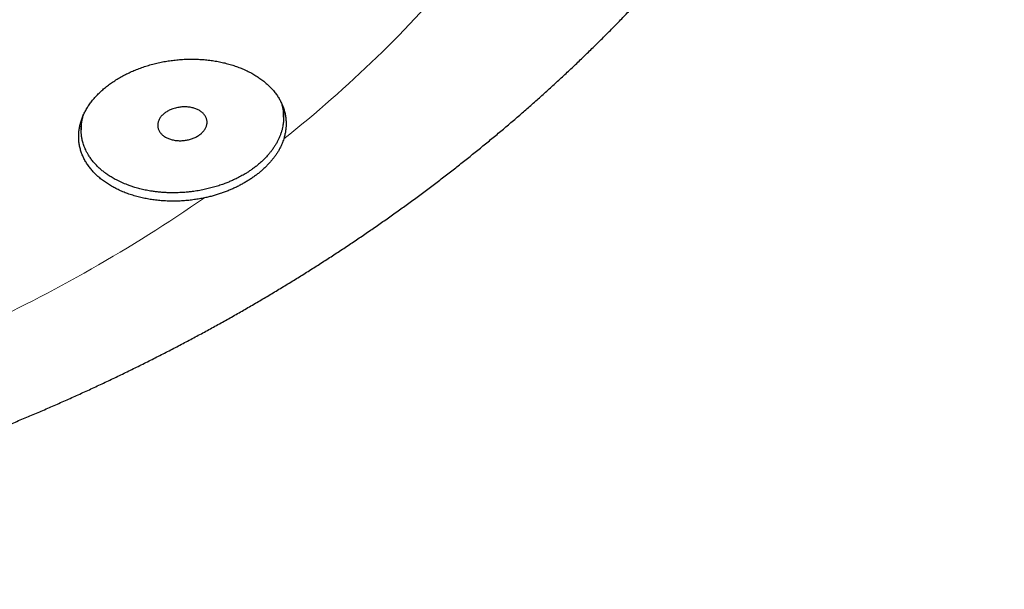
# Model space of a CAD drawing. Header units: millimetres. Extents: x 8 to 587, y 12 to 540.
# Tile 208 of 256: x 325 to 345, y 466 to 478. Entities that reach past the tile are written whole.
import ezdxf

# ---------------------------------------------------------------- set-up
doc = ezdxf.new("R2010")
doc.units = ezdxf.units.MM

msp = doc.modelspace()

# ---------------------------------------------------------------- linework, layer by layer
at = {"color": 7, "linetype": 'Continuous', "lineweight": 30}
for p, q in [((329.91, 475.798), (329.91, 475.973)), ((325.81, 475.719), (325.81, 475.545))]:
    msp.add_line(p, q, dxfattribs=at)
at = {"color": 252, "linetype": 'Continuous', "lineweight": 0}
for centre, radius, start, end in [((313.969, 495.42), 25.625, 308.4725, 319.6931), ((310.142, 500.57), 32.049, 294.8612, 304.5255)]:
    msp.add_arc(centre, radius, start, end, dxfattribs=at)
at = {"color": 7, "linetype": 'Continuous', "lineweight": 30}
for points, knots in [([(269.5, 495.963), (269.5, 495.932), (269.5, 495.823), (269.502, 495.635), (269.506, 495.401), (269.513, 495.166), (269.522, 494.931), (269.533, 494.697), (269.547, 494.462), (269.563, 494.228), (269.581, 493.993), (269.601, 493.759), (269.624, 493.525), (269.649, 493.291), (269.677, 493.057), (269.706, 492.824), (269.738, 492.59), (269.772, 492.357), (269.809, 492.124), (269.848, 491.891), (269.889, 491.658), (269.932, 491.426), (269.978, 491.194), (270.026, 490.962), (270.076, 490.731), (270.129, 490.5), (270.184, 490.269), (270.241, 490.038), (270.3, 489.808), (270.362, 489.578), (270.426, 489.349), (270.492, 489.12), (270.561, 488.891), (270.631, 488.663), (270.704, 488.435), (270.78, 488.208), (270.857, 487.981), (270.937, 487.754), (271.019, 487.528), (271.103, 487.303), (271.19, 487.078), (271.279, 486.853), (271.37, 486.629), (271.463, 486.406), (271.558, 486.183), (271.656, 485.961), (271.756, 485.739), (271.858, 485.518), (271.963, 485.298), (272.069, 485.078), (272.178, 484.859), (272.289, 484.64), (272.402, 484.423), (272.518, 484.205), (272.635, 483.989), (272.755, 483.773), (272.877, 483.558), (273.001, 483.344), (273.127, 483.131), (273.256, 482.918), (273.386, 482.706), (273.519, 482.495), (273.654, 482.285), (273.791, 482.075), (273.93, 481.867), (274.071, 481.659), (274.214, 481.452), (274.36, 481.246), (274.507, 481.041), (274.657, 480.837), (274.808, 480.634), (274.962, 480.432), (275.118, 480.231), (275.275, 480.03), (275.435, 479.831), (275.597, 479.633), (275.761, 479.436), (275.927, 479.239), (276.095, 479.044), (276.265, 478.85), (276.437, 478.657), (276.61, 478.465), (276.786, 478.274), (276.964, 478.084), (277.143, 477.896), (277.325, 477.708), (277.508, 477.522), (277.694, 477.337), (277.881, 477.153), (278.07, 476.97), (278.261, 476.789), (278.454, 476.608), (278.648, 476.429), (278.845, 476.251), (279.043, 476.075), (279.243, 475.9), (279.445, 475.726), (279.648, 475.553), (279.854, 475.381), (280.061, 475.211), (280.269, 475.043), (280.48, 474.875), (280.692, 474.709), (280.906, 474.544), (281.121, 474.381), (281.338, 474.219), (281.557, 474.059), (281.777, 473.899), (281.999, 473.742), (282.223, 473.585), (282.448, 473.431), (282.674, 473.277), (282.903, 473.125), (283.132, 472.975), (283.363, 472.826), (283.596, 472.678), (283.83, 472.532), (284.066, 472.388), (284.303, 472.245), (284.541, 472.103), (284.781, 471.963), (285.022, 471.825), (285.265, 471.688), (285.509, 471.553), (285.754, 471.419), (286.001, 471.287), (286.249, 471.157), (286.498, 471.028), (286.748, 470.9), (287, 470.774), (287.253, 470.65), (287.507, 470.528), (287.763, 470.407), (288.019, 470.287), (288.277, 470.17), (288.536, 470.054), (288.796, 469.939), (289.057, 469.827), (289.319, 469.716), (289.582, 469.606), (289.847, 469.499), (290.112, 469.392), (290.378, 469.288), (290.646, 469.185), (290.914, 469.084), (291.184, 468.985), (291.454, 468.888), (291.725, 468.792), (291.998, 468.698), (292.271, 468.605), (292.545, 468.514), (292.82, 468.425), (293.095, 468.338), (293.372, 468.253), (293.649, 468.169), (293.928, 468.087), (294.207, 468.007), (294.486, 467.928), (294.767, 467.851), (295.048, 467.776), (295.33, 467.703), (295.613, 467.632), (295.896, 467.562), (296.18, 467.494), (296.465, 467.428), (296.75, 467.363), (297.036, 467.301), (297.322, 467.24), (297.609, 467.181), (297.897, 467.124), (298.185, 467.068), (298.474, 467.014), (298.763, 466.963), (299.052, 466.912), (299.342, 466.864), (299.633, 466.818), (299.924, 466.773), (300.216, 466.73), (300.507, 466.689), (300.8, 466.65), (301.092, 466.612), (301.385, 466.577), (301.678, 466.543), (301.972, 466.511), (302.266, 466.481), (302.56, 466.453), (302.854, 466.426), (303.149, 466.401), (303.444, 466.378), (303.739, 466.357), (304.034, 466.338), (304.33, 466.321), (304.625, 466.305), (304.921, 466.291), (305.217, 466.279), (305.513, 466.269), (305.809, 466.261), (306.105, 466.255), (306.402, 466.25), (306.698, 466.247), (306.994, 466.246), (307.29, 466.247), (307.587, 466.25), (307.883, 466.254), (308.179, 466.261), (308.475, 466.269), (308.771, 466.279), (309.067, 466.291), (309.363, 466.305), (309.658, 466.32), (309.954, 466.337), (310.249, 466.357), (310.544, 466.378), (310.839, 466.4), (311.134, 466.425), (311.429, 466.451), (311.723, 466.48), (312.017, 466.51), (312.31, 466.542), (312.604, 466.575), (312.897, 466.611), (313.189, 466.648), (313.482, 466.688), (313.773, 466.729), (314.065, 466.771), (314.356, 466.816), (314.647, 466.862), (314.937, 466.911), (315.227, 466.961), (315.516, 467.012), (315.805, 467.066), (316.093, 467.121), (316.381, 467.179), (316.668, 467.238), (316.954, 467.298), (317.24, 467.361), (317.526, 467.425), (317.81, 467.492), (318.094, 467.559), (318.378, 467.629), (318.661, 467.701), (318.943, 467.774), (319.224, 467.849), (319.505, 467.926), (319.785, 468.004), (320.064, 468.084), (320.342, 468.166), (320.62, 468.25), (320.896, 468.336), (321.172, 468.423), (321.447, 468.512), (321.721, 468.603), (321.995, 468.695), (322.267, 468.789), (322.539, 468.885), (322.809, 468.983), (323.079, 469.082), (323.347, 469.183), (323.615, 469.286), (323.882, 469.39), (324.147, 469.496), (324.412, 469.604), (324.675, 469.713), (324.938, 469.824), (325.199, 469.937), (325.459, 470.052), (325.718, 470.168), (325.976, 470.285), (326.233, 470.405), (326.489, 470.526), (326.743, 470.648), (326.996, 470.773), (327.248, 470.899), (327.499, 471.026), (327.748, 471.155), (327.997, 471.286), (328.244, 471.418), (328.489, 471.552), (328.733, 471.687), (328.976, 471.824), (329.218, 471.963), (329.458, 472.103), (329.697, 472.245), (329.934, 472.388), (330.17, 472.532), (330.404, 472.679), (330.637, 472.826), (330.869, 472.976), (331.099, 473.126), (331.327, 473.278), (331.554, 473.432), (331.78, 473.587), (332.004, 473.744), (332.226, 473.902), (332.446, 474.061), (332.666, 474.222), (332.883, 474.384), (333.099, 474.548), (333.313, 474.713), (333.525, 474.879), (333.736, 475.047), (333.945, 475.216), (334.153, 475.387), (334.358, 475.558), (334.562, 475.731), (334.764, 475.906), (334.965, 476.082), (335.163, 476.259), (335.36, 476.437), (335.555, 476.616), (335.748, 476.797), (335.939, 476.979), (336.129, 477.162), (336.316, 477.347), (336.502, 477.532), (336.686, 477.719), (336.868, 477.907), (337.047, 478.096), (337.225, 478.287), (337.401, 478.478), (337.576, 478.67), (337.748, 478.864), (337.918, 479.059), (338.086, 479.254), (338.252, 479.451), (338.416, 479.649), (338.578, 479.848), (338.738, 480.048), (338.896, 480.249), (339.052, 480.451), (339.206, 480.654), (339.358, 480.857), (339.508, 481.062), (339.656, 481.268), (339.801, 481.474), (339.945, 481.682), (340.086, 481.89), (340.225, 482.099), (340.362, 482.309), (340.497, 482.52), (340.63, 482.732), (340.761, 482.945), (340.889, 483.158), (341.015, 483.372), (341.14, 483.587), (341.261, 483.803), (341.381, 484.019), (341.499, 484.236), (341.614, 484.454), (341.727, 484.672), (341.838, 484.892), (341.947, 485.111), (342.054, 485.332), (342.158, 485.553), (342.26, 485.775), (342.36, 485.997), (342.457, 486.22), (342.553, 486.443), (342.646, 486.667), (342.737, 486.892), (342.825, 487.117), (342.912, 487.342), (342.996, 487.568), (343.078, 487.795), (343.157, 488.022), (343.234, 488.25), (343.309, 488.478), (343.382, 488.706), (343.453, 488.935), (343.521, 489.164), (343.587, 489.393), (343.65, 489.623), (343.712, 489.854), (343.771, 490.084), (343.827, 490.315), (343.882, 490.547), (343.934, 490.778), (343.984, 491.01), (344.032, 491.242), (344.077, 491.475), (344.12, 491.707), (344.161, 491.94), (344.199, 492.173), (344.235, 492.407), (344.269, 492.64), (344.3, 492.874), (344.33, 493.108), (344.356, 493.342), (344.381, 493.576), (344.403, 493.81), (344.423, 494.045), (344.441, 494.279), (344.456, 494.514), (344.47, 494.748), (344.48, 494.983), (344.489, 495.218), (344.495, 495.453), (344.499, 495.687), (344.5, 495.858), (344.5, 495.95), (344.5, 495.964)], [0, 0, 0, 0, 0.000956, 0.003364, 0.005772, 0.00818, 0.010588, 0.012996, 0.015404, 0.017813, 0.020222, 0.022631, 0.025041, 0.027451, 0.029862, 0.032274, 0.034686, 0.037098, 0.039512, 0.041927, 0.044342, 0.046758, 0.049175, 0.051594, 0.054013, 0.056433, 0.058855, 0.061278, 0.063702, 0.066128, 0.068555, 0.070983, 0.073413, 0.075844, 0.078277, 0.080711, 0.083147, 0.085585, 0.088024, 0.090465, 0.092907, 0.095352, 0.097798, 0.100246, 0.102696, 0.105148, 0.107602, 0.110057, 0.112515, 0.114975, 0.117436, 0.1199, 0.122365, 0.124833, 0.127303, 0.129774, 0.132248, 0.134724, 0.137202, 0.139681, 0.142163, 0.144647, 0.147134, 0.149622, 0.152112, 0.154604, 0.157099, 0.159595, 0.162093, 0.164594, 0.167096, 0.1696, 0.172107, 0.174615, 0.177125, 0.179637, 0.182151, 0.184667, 0.187185, 0.189704, 0.192225, 0.194748, 0.197273, 0.1998, 0.202328, 0.204858, 0.207389, 0.209923, 0.212457, 0.214993, 0.217531, 0.22007, 0.222611, 0.225153, 0.227696, 0.230241, 0.232787, 0.235334, 0.237883, 0.240432, 0.242983, 0.245535, 0.248088, 0.250643, 0.253198, 0.255754, 0.258311, 0.260869, 0.263428, 0.265988, 0.268549, 0.27111, 0.273672, 0.276235, 0.278799, 0.281363, 0.283928, 0.286494, 0.28906, 0.291627, 0.294194, 0.296762, 0.29933, 0.301899, 0.304468, 0.307038, 0.309608, 0.312178, 0.314748, 0.317319, 0.319891, 0.322462, 0.325034, 0.327606, 0.330178, 0.33275, 0.335323, 0.337895, 0.340468, 0.343041, 0.345614, 0.348188, 0.350761, 0.353334, 0.355908, 0.358481, 0.361055, 0.363628, 0.366202, 0.368775, 0.371349, 0.373922, 0.376496, 0.379069, 0.381643, 0.384216, 0.386789, 0.389363, 0.391936, 0.394509, 0.397082, 0.399655, 0.402228, 0.404801, 0.407374, 0.409946, 0.412519, 0.415092, 0.417664, 0.420237, 0.422809, 0.425381, 0.427953, 0.430525, 0.433097, 0.435669, 0.438241, 0.440813, 0.443385, 0.445956, 0.448528, 0.451099, 0.45367, 0.456242, 0.458813, 0.461384, 0.463955, 0.466527, 0.469098, 0.471669, 0.47424, 0.476811, 0.479382, 0.481952, 0.484523, 0.487094, 0.489665, 0.492236, 0.494807, 0.497377, 0.499948, 0.502519, 0.50509, 0.507661, 0.510232, 0.512803, 0.515374, 0.517945, 0.520516, 0.523087, 0.525658, 0.528229, 0.5308, 0.533372, 0.535943, 0.538514, 0.541086, 0.543657, 0.546229, 0.548801, 0.551373, 0.553945, 0.556517, 0.559089, 0.561661, 0.564233, 0.566806, 0.569378, 0.571951, 0.574524, 0.577096, 0.579669, 0.582242, 0.584816, 0.587389, 0.589962, 0.592536, 0.59511, 0.597683, 0.600257, 0.602831, 0.605405, 0.607979, 0.610553, 0.613128, 0.615702, 0.618277, 0.620851, 0.623426, 0.626001, 0.628576, 0.63115, 0.633725, 0.6363, 0.638875, 0.64145, 0.644025, 0.6466, 0.649175, 0.65175, 0.654325, 0.6569, 0.659475, 0.66205, 0.664625, 0.667199, 0.669774, 0.672348, 0.674922, 0.677496, 0.68007, 0.682644, 0.685217, 0.68779, 0.690363, 0.692936, 0.695508, 0.69808, 0.700652, 0.703223, 0.705794, 0.708364, 0.710934, 0.713504, 0.716073, 0.718641, 0.721209, 0.723776, 0.726343, 0.728909, 0.731474, 0.734039, 0.736603, 0.739166, 0.741728, 0.74429, 0.74685, 0.74941, 0.751968, 0.754526, 0.757083, 0.759638, 0.762193, 0.764746, 0.767299, 0.76985, 0.7724, 0.774948, 0.777496, 0.780042, 0.782586, 0.785129, 0.787671, 0.790212, 0.79275, 0.795288, 0.797823, 0.800358, 0.80289, 0.805421, 0.80795, 0.810477, 0.813003, 0.815527, 0.818049, 0.820569, 0.823088, 0.825604, 0.828119, 0.830632, 0.833143, 0.835651, 0.838158, 0.840663, 0.843166, 0.845667, 0.848166, 0.850662, 0.853157, 0.855649, 0.85814, 0.860628, 0.863115, 0.865599, 0.868081, 0.870561, 0.873039, 0.875515, 0.877989, 0.88046, 0.88293, 0.885398, 0.887863, 0.890327, 0.892788, 0.895248, 0.897705, 0.900161, 0.902615, 0.905066, 0.907516, 0.909964, 0.91241, 0.914854, 0.917297, 0.919738, 0.922177, 0.924614, 0.92705, 0.929484, 0.931917, 0.934348, 0.936777, 0.939205, 0.941632, 0.944057, 0.946481, 0.948904, 0.951325, 0.953746, 0.956165, 0.958583, 0.961, 0.963416, 0.965831, 0.968245, 0.970659, 0.973072, 0.975484, 0.977895, 0.980306, 0.982716, 0.985125, 0.987535, 0.989944, 0.992352, 0.99476, 0.997169, 0.999576, 1, 1, 1, 1]), ([(328.307, 474.166), (328.273, 474.159), (328.205, 474.145), (328.098, 474.129), (327.987, 474.115), (327.871, 474.105), (327.755, 474.1), (327.637, 474.099), (327.519, 474.103), (327.404, 474.111), (327.29, 474.123), (327.179, 474.14), (327.069, 474.161), (326.961, 474.187), (326.854, 474.217), (326.751, 474.252), (326.653, 474.29), (326.559, 474.332), (326.469, 474.378), (326.382, 474.428), (326.299, 474.482), (326.221, 474.539), (326.15, 474.599), (326.084, 474.661), (326.024, 474.727), (325.968, 474.796), (325.919, 474.868), (325.876, 474.942), (325.84, 475.017), (325.811, 475.092), (325.788, 475.17), (325.771, 475.25), (325.761, 475.332), (325.759, 475.413), (325.762, 475.494), (325.773, 475.574), (325.79, 475.655), (325.814, 475.736), (325.844, 475.818), (325.881, 475.897), (325.924, 475.974), (325.972, 476.05), (326.027, 476.124), (326.088, 476.197), (326.155, 476.269), (326.227, 476.337), (326.303, 476.403), (326.383, 476.465), (326.469, 476.524), (326.559, 476.581), (326.655, 476.636), (326.753, 476.686), (326.854, 476.732), (326.957, 476.774), (327.063, 476.813), (327.173, 476.848), (327.286, 476.879), (327.4, 476.906), (327.515, 476.928), (327.629, 476.946), (327.745, 476.959), (327.863, 476.969), (327.982, 476.974), (328.099, 476.974), (328.215, 476.97), (328.329, 476.961), (328.442, 476.948), (328.555, 476.931), (328.666, 476.909), (328.774, 476.882), (328.879, 476.852), (328.979, 476.817), (329.077, 476.779), (329.172, 476.736), (329.264, 476.688), (329.35, 476.638), (329.431, 476.584), (329.506, 476.527), (329.577, 476.467), (329.643, 476.403), (329.704, 476.336), (329.758, 476.267), (329.806, 476.196), (329.847, 476.123), (329.883, 476.048), (329.912, 475.971), (329.934, 475.891), (329.95, 475.813), (329.958, 475.736), (329.961, 475.662), (329.957, 475.587), (329.948, 475.511), (329.934, 475.435), (329.919, 475.384), (329.912, 475.358)], [0, 0, 0, 0, 0.009579, 0.019181, 0.029878, 0.040583, 0.05128, 0.062283, 0.073295, 0.084298, 0.09508, 0.105871, 0.116653, 0.127744, 0.138844, 0.149935, 0.160797, 0.171667, 0.18253, 0.193705, 0.204889, 0.216065, 0.226967, 0.237877, 0.248779, 0.259998, 0.271227, 0.282446, 0.293329, 0.30422, 0.315103, 0.326306, 0.337518, 0.348721, 0.359535, 0.370356, 0.38117, 0.392302, 0.403444, 0.414577, 0.425301, 0.436034, 0.446758, 0.457799, 0.468848, 0.479888, 0.490544, 0.501208, 0.511864, 0.522831, 0.533807, 0.544774, 0.555411, 0.566057, 0.576694, 0.587638, 0.598592, 0.609536, 0.620211, 0.630895, 0.641571, 0.652552, 0.663542, 0.674523, 0.685277, 0.69604, 0.706794, 0.717856, 0.728926, 0.739988, 0.750828, 0.761676, 0.772516, 0.783667, 0.794827, 0.805979, 0.816874, 0.827777, 0.838673, 0.849884, 0.861105, 0.872316, 0.883212, 0.894115, 0.905011, 0.916226, 0.92745, 0.938665, 0.948757, 0.958856, 0.968948, 0.979296, 0.989652, 1, 1, 1, 1]), ([(329.866, 476.081), (329.873, 476.058), (329.887, 476.011), (329.9, 475.938), (329.909, 475.862), (329.911, 475.783), (329.906, 475.7), (329.895, 475.625), (329.881, 475.559), (329.864, 475.5), (329.844, 475.442), (329.821, 475.384), (329.794, 475.326), (329.763, 475.268), (329.728, 475.211), (329.691, 475.155), (329.65, 475.101), (329.602, 475.042), (329.545, 474.979), (329.477, 474.911), (329.409, 474.852), (329.344, 474.799), (329.283, 474.753), (329.221, 474.71), (329.149, 474.664), (329.066, 474.615), (328.971, 474.565), (328.881, 474.522), (328.797, 474.486), (328.713, 474.453), (328.62, 474.42), (328.518, 474.388), (328.411, 474.359), (328.298, 474.333), (328.181, 474.311), (328.073, 474.294), (327.976, 474.283), (327.881, 474.275), (327.777, 474.27), (327.663, 474.268), (327.558, 474.27), (327.464, 474.276), (327.379, 474.283), (327.296, 474.293), (327.205, 474.306), (327.106, 474.325), (327, 474.349), (326.906, 474.375), (326.821, 474.402), (326.732, 474.434), (326.632, 474.475), (326.529, 474.525), (326.438, 474.576), (326.363, 474.623), (326.296, 474.67), (326.228, 474.724), (326.155, 474.788), (326.085, 474.86), (326.027, 474.931), (325.981, 474.994), (325.943, 475.056), (325.907, 475.124), (325.872, 475.203), (325.843, 475.289), (325.825, 475.371), (325.814, 475.444), (325.809, 475.512), (325.809, 475.582), (325.815, 475.656), (325.828, 475.735), (325.841, 475.795), (325.852, 475.83), (325.855, 475.839)], [0, 0, 0, 0, 0.014762, 0.029607, 0.044452, 0.061031, 0.077625, 0.094204, 0.105931, 0.117658, 0.129468, 0.141278, 0.153205, 0.165131, 0.177145, 0.18916, 0.200793, 0.212425, 0.228117, 0.243821, 0.259512, 0.271428, 0.283345, 0.294919, 0.306494, 0.322105, 0.337729, 0.35334, 0.365194, 0.377048, 0.391719, 0.40639, 0.421937, 0.437485, 0.45412, 0.470756, 0.482394, 0.494032, 0.509726, 0.525432, 0.541127, 0.553041, 0.564955, 0.576687, 0.588418, 0.604239, 0.620072, 0.635893, 0.647903, 0.659914, 0.679151, 0.698388, 0.714113, 0.729838, 0.742705, 0.755573, 0.774849, 0.794125, 0.809912, 0.825698, 0.838635, 0.851571, 0.870836, 0.890101, 0.905852, 0.921604, 0.934496, 0.947388, 0.963529, 0.979049, 0.99457, 1, 1, 1, 1]), ([(327.766, 475.994), (327.78, 475.997), (327.808, 476.002), (327.85, 476.006), (327.892, 476.008), (327.934, 476.007), (327.976, 476.004), (328.016, 475.999), (328.056, 475.991), (328.094, 475.981), (328.13, 475.969), (328.165, 475.955), (328.197, 475.938), (328.227, 475.919), (328.255, 475.899), (328.279, 475.877), (328.301, 475.853), (328.32, 475.828), (328.335, 475.802), (328.346, 475.775), (328.355, 475.747), (328.359, 475.718), (328.36, 475.689), (328.358, 475.661), (328.351, 475.631), (328.342, 475.603), (328.328, 475.574), (328.312, 475.547), (328.292, 475.52), (328.269, 475.495), (328.244, 475.47), (328.216, 475.447), (328.185, 475.426), (328.152, 475.406), (328.117, 475.388), (328.08, 475.373), (328.042, 475.359), (328.002, 475.347), (327.961, 475.338), (327.92, 475.33), (327.879, 475.326), (327.837, 475.323), (327.795, 475.323), (327.754, 475.325), (327.713, 475.33), (327.673, 475.337), (327.635, 475.347), (327.598, 475.358), (327.563, 475.372), (327.53, 475.388), (327.499, 475.406), (327.471, 475.426), (327.446, 475.448), (327.423, 475.471), (327.404, 475.496), (327.388, 475.522), (327.375, 475.549), (327.366, 475.577), (327.361, 475.605), (327.359, 475.634), (327.361, 475.663), (327.366, 475.692), (327.375, 475.721), (327.387, 475.749), (327.403, 475.777), (327.422, 475.804), (327.444, 475.83), (327.469, 475.854), (327.497, 475.878), (327.527, 475.9), (327.559, 475.92), (327.594, 475.938), (327.63, 475.954), (327.671, 475.97), (327.717, 475.984), (327.75, 475.991), (327.766, 475.994)], [0, 0, 0, 0, 0.013207, 0.026507, 0.040098, 0.053789, 0.066996, 0.080437, 0.093878, 0.107561, 0.120844, 0.134362, 0.147881, 0.161643, 0.174987, 0.188424, 0.202153, 0.215984, 0.22932, 0.242896, 0.256473, 0.2703, 0.28356, 0.297061, 0.310563, 0.324314, 0.337466, 0.350857, 0.364248, 0.377886, 0.390946, 0.404241, 0.417536, 0.431074, 0.444097, 0.457352, 0.470607, 0.484102, 0.497159, 0.510446, 0.523734, 0.53726, 0.550406, 0.563785, 0.577163, 0.590781, 0.604034, 0.617522, 0.631011, 0.644741, 0.658073, 0.671643, 0.685213, 0.699029, 0.712375, 0.725815, 0.739549, 0.753385, 0.766674, 0.780205, 0.793735, 0.807516, 0.820703, 0.834129, 0.847555, 0.861229, 0.874314, 0.887634, 0.900954, 0.914519, 0.927546, 0.940806, 0.954066, 0.967567, 0.983698, 1, 1, 1, 1]), ([(329.912, 475.358), (329.901, 475.327), (329.879, 475.263), (329.84, 475.182), (329.803, 475.113), (329.768, 475.057), (329.729, 475.001), (329.687, 474.946), (329.642, 474.892), (329.592, 474.838), (329.54, 474.785), (329.485, 474.734), (329.427, 474.685), (329.369, 474.638), (329.307, 474.593), (329.242, 474.548), (329.174, 474.505), (329.104, 474.464), (329.031, 474.424), (328.956, 474.386), (328.881, 474.351), (328.805, 474.319), (328.728, 474.288), (328.648, 474.259), (328.566, 474.232), (328.482, 474.208), (328.397, 474.186), (328.338, 474.172), (328.308, 474.166), (328.307, 474.166)], [0, 0, 0, 0, 0.058597, 0.117458, 0.153819, 0.190244, 0.226862, 0.263544, 0.300974, 0.338474, 0.376187, 0.413972, 0.449925, 0.485941, 0.522147, 0.558418, 0.595421, 0.632493, 0.669771, 0.707119, 0.742861, 0.778663, 0.814649, 0.850697, 0.887447, 0.924263, 0.961275, 0.998354, 1, 1, 1, 1])]:
    msp.add_open_spline(points, degree=3, knots=knots, dxfattribs=at)

doc.saveas('drawing.dxf')
